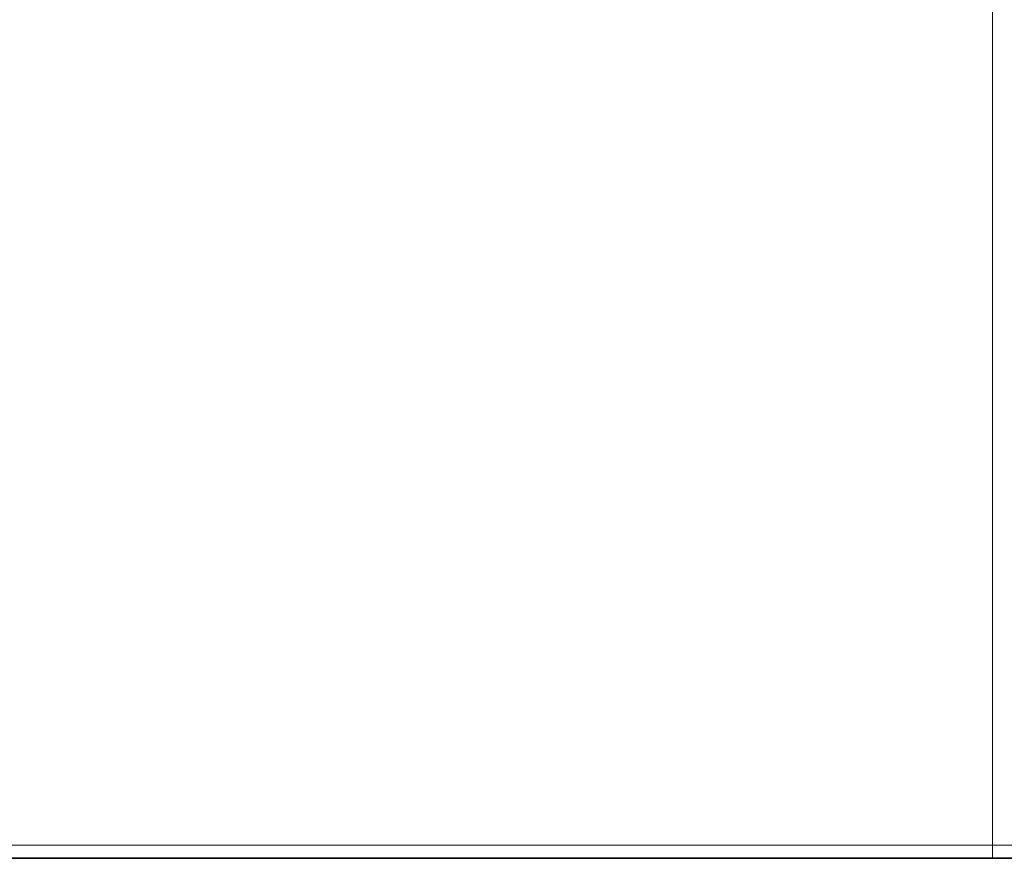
# Model space of a CAD drawing. Header units: millimetres. Extents: x 5 to 415, y 5 to 292.
# Tile 16 of 112: x 137 to 154, y 64 to 79. Entities that reach past the tile are written whole.
import ezdxf

# ---------------------------------------------------------------- set-up
doc = ezdxf.new("R2010")
doc.units = ezdxf.units.MM
doc.layers.add('Sichtbar (ISO)', color=7, linetype='Continuous', lineweight=35)
doc.layers.add('Sichtbar schmal (ISO)', color=7, linetype='Continuous', lineweight=18)

msp = doc.modelspace()

# ---------------------------------------------------------------- linework, layer by layer
at = {"layer": 'Sichtbar (ISO)'}
for p, q in [((154.2751514, 63.94264892), (100.2748459, 63.94264892)), ((154.27515244, 63.94264892), (169.81778068, 63.94264892))]:
    msp.add_line(p, q, dxfattribs=at)
at = {"layer": 'Sichtbar schmal (ISO)'}
for p, q in [((154.27514985, 64.1783729), (100.27484819, 64.17837319)), ((154.27515036, 64.17837224), (154.27515036, 63.94264892))]:
    msp.add_line(p, q, dxfattribs=at)
for points, knots in [([(154.27514985, 64.1783729), (154.2751492, 65.353424), (154.27515041, 67.77518391), (154.27514846, 71.48843469), (154.27514819, 75.42642042), (154.27514804, 79.58721156), (154.27514778, 83.44041231), (154.27514839, 85.8256125), (154.27514842, 86.74729051)], [0, 0, 0, 0, 0.1680604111, 0.3465795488, 0.5250986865, 0.7036178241, 0.8821369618, 1, 1, 1, 1]), ([(170.11082229, 64.17841523), (170.11082229, 64.17841523), (170.11082229, 64.17841523), (170.11082229, 64.17841523), (170.11081797, 64.17841523), (169.99678194, 64.17841501), (169.76786632, 64.17841426), (169.53895071, 64.17841351), (169.19515552, 64.17841224), (168.73978834, 64.17840989), (168.28442117, 64.17840754), (167.71748202, 64.17840412), (167.06088318, 64.17840056), (166.40428435, 64.17839701), (165.65802585, 64.17839332), (164.8601368, 64.17839228), (164.06224775, 64.17839124), (163.21272813, 64.17839284), (162.34260778, 64.17839474), (161.47248743, 64.17839664), (160.58176638, 64.17839883), (159.68553434, 64.1784055), (158.7893023, 64.17841217), (157.88755917, 64.1784233), (156.98492007, 64.17841367), (156.08228118, 64.17840404), (155.17874643, 64.17837365), (154.27515001, 64.17837399)], [0.49999882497, 0.49999882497, 0.49999882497, 0.49999882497, 0.50000000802, 0.50000000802, 0.50000000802, 0.56250000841, 0.56250000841, 0.56250000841, 0.6250000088, 0.6250000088, 0.6250000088, 0.68750000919, 0.68750000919, 0.68750000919, 0.75000000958, 0.75000000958, 0.75000000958, 0.81250000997, 0.81250000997, 0.81250000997, 0.87500001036, 0.87500001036, 0.87500001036, 0.93750001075, 0.93750001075, 0.93750001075, 0.99999999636, 0.99999999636, 0.99999999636, 0.99999999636])]:
    msp.add_open_spline(points, degree=3, knots=knots, dxfattribs=at)

doc.saveas('drawing.dxf')
